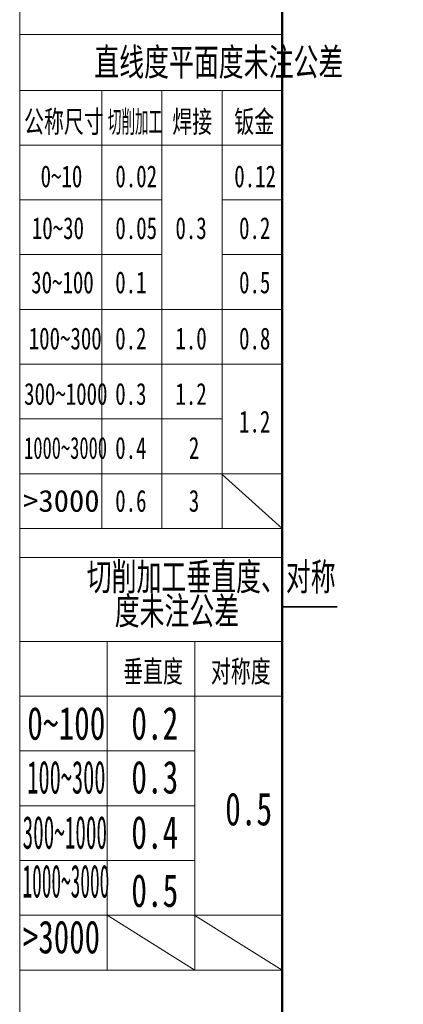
# Model space of a CAD drawing. Header units: millimetres. Extents: x 0 to 840, y 0 to 594.
# Tile 2 of 15: x 0 to 70, y 226 to 406. Entities that reach past the tile are written whole.
import ezdxf

# ---------------------------------------------------------------- set-up
doc = ezdxf.new("R2010")
doc.units = ezdxf.units.MM
doc.linetypes.add('CENTERX2', pattern=[20.32, 12.7, -2.54, 2.54, -2.54])
doc.layers.get('0').update_dxf_attribs({"lineweight": 18})
doc.layers.add('标注层', color=150, linetype='Continuous', lineweight=18)
doc.styles.add('SLDTEXTSTYLE0', font='txt', dxfattribs={"width": 0.7})
doc.styles.add('SLDTEXTSTYLE11', font='txt', dxfattribs={"width": 0.477371})
doc.styles.add('SLDTEXTSTYLE12', font='txt', dxfattribs={"width": 0.618901})
doc.styles.add('SLDTEXTSTYLE13', font='txt', dxfattribs={"width": 0.499682})
doc.styles.add('SLDTEXTSTYLE14', font='txt', dxfattribs={"width": 0.472346})
doc.styles.add('SLDTEXTSTYLE15', font='txt', dxfattribs={"width": 0.431677})
doc.styles.add('SLDTEXTSTYLE16', font='txt', dxfattribs={"width": 0.689585})
doc.styles.add('SLDTEXTSTYLE2', font='txt', dxfattribs={"width": 0.7})
doc.styles.add('SLDTEXTSTYLE7', font='txt', dxfattribs={"width": 1.026693})

# ---------------------------------------------------------------- blocks, each defined once
blk = doc.blocks.new('SW_NOTE_18')
at = {"layer": '标注层', "color": 0, "char_height": 2.5, "attachment_point": 2, "style": 'SLDTEXTSTYLE0'}
for s, insert, width in [('切削加工垂直度、对称', (17.188, 3.223), 49.6257), ('度未注公差', (14.059, 0.112), 24.57821)]:
    blk.add_mtext(s, dxfattribs=dict(at, insert=insert, width=width))

msp = doc.modelspace()

# ---------------------------------------------------------------- linework, layer by layer
at = {"color": 7, "linetype": 'Continuous', "lineweight": 18}
msp.add_line((-0.0005, 594.3966), (-0.0005, 0.3966), dxfattribs=at)
at = {"color": 1, "linetype": 'Continuous', "lineweight": 18}
for p, q in [((-0.0005, 581.5823), (-0.0005, 0.3966)), ((-0.0005, 403.0838), (47.9924, 403.0838)), ((14.9924, 392.9101), (-0.0005, 392.9101)), ((14.9924, 392.9101), (14.9924, 312.9101)), ((25.9924, 392.9101), (14.9924, 392.9101)), ((25.9924, 392.9101), (25.9924, 312.9101)), ((36.9924, 392.9101), (25.9924, 392.9101)), ((36.9924, 392.9101), (36.9924, 312.9101)), ((36.9924, 392.9101), (47.9924, 392.9101)), ((-0.0005, 382.9101), (47.9924, 382.9101)), ((-0.0005, 372.9101), (25.9924, 372.9101)), ((36.9924, 372.9101), (47.9924, 372.9101)), ((-0.0005, 362.9101), (25.9924, 362.9101)), ((36.9924, 362.9101), (47.9879, 362.9101)), ((-0.0005, 352.9101), (47.9924, 352.9101)), ((-0.0005, 342.9101), (47.9924, 342.9101)), ((-0.0091, 332.9101), (36.9924, 332.9101)), ((-0.0005, 322.9101), (47.9924, 322.9101)), ((36.9924, 322.788), (47.9924, 312.9101)), ((-0.0005, 312.9101), (47.9924, 312.9101)), ((-0.0005, 307.6187), (47.9924, 307.6187)), ((-0.0005, 292.2887), (15.9971, 292.2887)), ((15.9971, 292.2887), (15.9971, 232.2722)), ((31.9947, 292.2887), (15.9971, 292.2887)), ((31.9947, 292.2887), (31.9947, 232.2722)), ((31.9947, 292.2887), (47.9924, 292.2887)), ((-0.0005, 282.2887), (47.9924, 282.2887)), ((-0.0126, 272.2854), (31.9947, 272.2854)), ((-0.0126, 262.2821), (31.9947, 262.2821)), ((-0.0126, 252.2788), (31.9947, 252.2788)), ((-0.0005, 242.2755), (47.9924, 242.2755)), ((15.9971, 242.2755), (31.9947, 232.2722)), ((31.9947, 242.257), (47.9924, 232.2722)), ((-0.0005, 232.2722), (47.9924, 232.2722)), ((47.9924, 232.2722), (47.9389, 232.4479))]:
    msp.add_line(p, q, dxfattribs=at)
at = {"color": 7, "linetype": 'Continuous', "lineweight": 50}
msp.add_line((47.9924, 11.5823), (47.9924, 581.5823), dxfattribs=at)
at = {"color": 7, "linetype": 'Continuous', "lineweight": 35}
msp.add_line((57.9924, 298.5823), (47.9924, 298.5823), dxfattribs=at)
at = {"color": 1, "linetype": 'CENTERX2', "lineweight": 18}
msp.add_line((-0.0005, 292.2887), (47.9924, 292.2887), dxfattribs=at)

# ---------------------------------------------------------------- block references
at = {"layer": '标注层', "color": 1, "xscale": 2, "yscale": 2, "zscale": 2}
msp.add_blockref('SW_NOTE_18', (0.6168, 300.1432), dxfattribs=at)

# ---------------------------------------------------------------- texts
at = {"layer": '标注层', "color": 1}
for s, insert, char_height, width, attachment_point, style in [('直线度平面度未注公差', (36.3833, 400.5805), 5, 99.094972, 2, 'SLDTEXTSTYLE0'), ('公称尺寸', (0.7945, 389.1993), 4, 31.034637, 1, 'SLDTEXTSTYLE0'), ('切削加工', (16.1004, 389.1993), 4, 21.356362, 1, 'SLDTEXTSTYLE11'), ('焊接', (27.8899, 389.1993), 4, 15.360894, 1, 'SLDTEXTSTYLE0'), ('钣金', (39.2192, 389.1993), 4, 15.423464, 1, 'SLDTEXTSTYLE0'), ('0~10', (3.8182, 379.2177), 4, 15.235754, 1, 'SLDTEXTSTYLE2'), ('0.02', (17.4779, 379.2177), 4, 15.141899, 1, 'SLDTEXTSTYLE2'), ('0.12', (39.2108, 379.2177), 4, 15.141899, 1, 'SLDTEXTSTYLE2'), ('10~30', (2.2156, 369.7578), 4, 18.70838, 1, 'SLDTEXTSTYLE2'), ('0.05', (17.4779, 369.7578), 4, 15.141899, 1, 'SLDTEXTSTYLE2'), ('0.3', (28.4584, 369.7578), 4, 11.13743, 1, 'SLDTEXTSTYLE2'), ('0.2', (40.0886, 369.7578), 4, 11.13743, 1, 'SLDTEXTSTYLE2'), ('30~100', (2.0968, 359.8496), 4, 23.150838, 1, 'SLDTEXTSTYLE2'), ('0.1', (17.4542, 359.8496), 4, 10.824581, 1, 'SLDTEXTSTYLE2'), ('0.5', (40.0886, 359.8496), 4, 11.13743, 1, 'SLDTEXTSTYLE2'), ('100~300', (1.65, 349.6087), 4, 26.717318, 1, 'SLDTEXTSTYLE2'), ('0.2', (17.4542, 349.6087), 4, 11.13743, 1, 'SLDTEXTSTYLE2'), ('1.0', (28.4584, 349.6087), 4, 10.699441, 1, 'SLDTEXTSTYLE2'), ('0.8', (40.0886, 349.6087), 4, 11.168715, 1, 'SLDTEXTSTYLE2'), ('300~1000', (0.7974, 339.4923), 4, 31.159777, 1, 'SLDTEXTSTYLE2'), ('0.3', (17.4542, 339.4923), 4, 11.13743, 1, 'SLDTEXTSTYLE2'), ('1.2', (28.4584, 339.4923), 4, 10.605587, 1, 'SLDTEXTSTYLE2'), ('1.2', (40.0831, 334.4229), 4, 10.605587, 1, 'SLDTEXTSTYLE2'), ('1000~3000', (0.7974, 329.6274), 4, 30.703017, 1, 'SLDTEXTSTYLE12'), ('0.4', (17.4542, 329.6274), 4, 11.356425, 1, 'SLDTEXTSTYLE2'), ('2', (30.9086, 329.6274), 4, 3.097207, 1, 'SLDTEXTSTYLE2'), ('>3000', (0.6168, 319.9603), 4, 27.990288, 1, 'SLDTEXTSTYLE7'), ('0.6', (17.4542, 319.9603), 4, 11.231285, 1, 'SLDTEXTSTYLE2'), ('3', (30.9086, 319.9603), 4, 3.034637, 1, 'SLDTEXTSTYLE2'), ('垂直度', (18.8996, 288.8142), 4, 23.213408, 1, 'SLDTEXTSTYLE0'), ('对称度', (34.9363, 288.8142), 4, 23.275978, 1, 'SLDTEXTSTYLE0'), ('0~100', (1.3699, 280.3368), 6, 28.860335, 1, 'SLDTEXTSTYLE2'), ('0.2', (20.3962, 280.3368), 6, 16.706145, 1, 'SLDTEXTSTYLE2'), ('100~300', (1.3908, 270.5083), 6, 28.607517, 1, 'SLDTEXTSTYLE13'), ('0.3', (20.3962, 270.5083), 6, 16.706145, 1, 'SLDTEXTSTYLE2'), ('0.5', (37.553, 264.695), 6, 16.706145, 1, 'SLDTEXTSTYLE2'), ('300~1000', (0.5241, 260.4255), 6, 31.538983, 1, 'SLDTEXTSTYLE14'), ('0.4', (20.3962, 260.4255), 6, 17.034637, 1, 'SLDTEXTSTYLE2'), ('1000~3000', (0.5088, 251.5239), 6, 32.122564, 1, 'SLDTEXTSTYLE15'), ('0.5', (20.3962, 249.8018), 6, 16.706145, 1, 'SLDTEXTSTYLE2'), ('>3000', (0.5921, 241.3283), 6, 28.199808, 1, 'SLDTEXTSTYLE16')]:
    msp.add_mtext(s, dxfattribs=dict(at, insert=insert, char_height=char_height, width=width, attachment_point=attachment_point, style=style))

doc.saveas('drawing.dxf')
